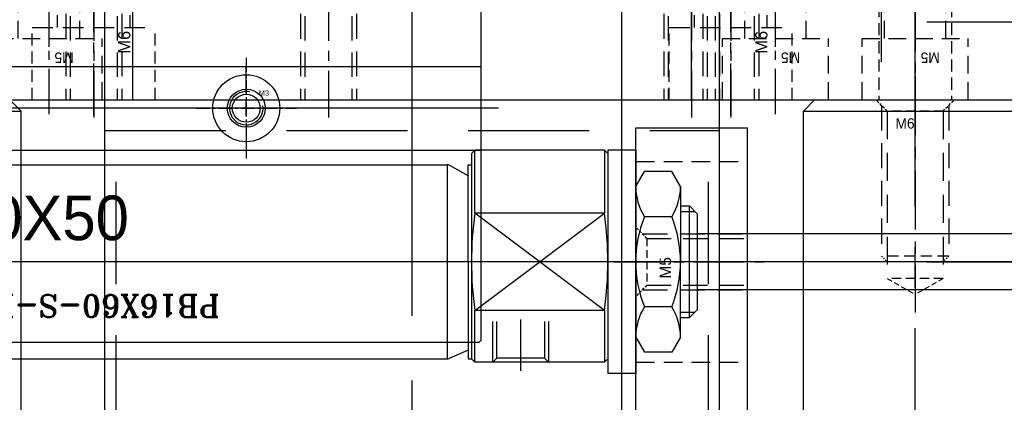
# Model space of a CAD drawing. Header units: millimetres. Extents: x -1657 to 8845, y -11980 to 3013.
# Tile 45 of 256: x 713 to 801, y -1011 to -977. Entities that reach past the tile are written whole.
import ezdxf

# ---------------------------------------------------------------- set-up
doc = ezdxf.new("R2010")
doc.units = ezdxf.units.MM
doc.linetypes.add('CENTER', pattern=[2, 1.25, -0.25, 0.25, -0.25])
doc.linetypes.add('DASHED', pattern=[0.75, 0.5, -0.25])
for name, color, linetype in [('STD', 7, 'Continuous'), ('勾料气缸', 252, 'Continuous'), ('图层102', 123, 'Continuous'), ('图层120', 150, 'Continuous'), ('图层122', 210, 'Continuous'), ('图层134', 230, 'Continuous'), ('图层151', 51, 'Continuous'), ('图层153', 91, 'Continuous'), ('图层172', 21, 'Continuous'), ('裁切线轨', 252, 'Continuous'), ('装SHELL气缸', 252, 'Continuous')]:
    doc.layers.add(name, color=color, linetype=linetype)
doc.styles.add('标注', font='romant.shx')

# ---------------------------------------------------------------- blocks, each defined once
blk = doc.blocks.new('1E283')
at = {"layer": '勾料气缸'}
for p, q in [((0.2, -0.2), (0.2, -41.8)), ((-95.8, -17.25), (0.2, -17.25)), ((-20.8, -19.667), (-20.8, -17.333)), ((-20.8, -21.667), (-20.8, -20.333)), ((-20.8, -22.333), (-20.8, -24.667)), ((-95.8, -24.75), (0.2, -24.75)), ((0, -42), (-95.6, -42)), ((0.2, -41.8), (0, -42))]:
    blk.add_line(p, q, dxfattribs=at)
at = {"layer": '勾料气缸', "ltscale": 4}
blk.add_line((1.775, -21), (-108.534, -21), dxfattribs=at)
at = {"layer": '勾料气缸'}
for radius in [3, 1.7]:
    blk.add_circle((-20.8, -21), radius, dxfattribs=at)
at = {"layer": '勾料气缸', "insert": (-69.357, -28.821), "char_height": 4, "width": 40.97048, "attachment_point": 1}
blk.add_mtext('TYPE:TN10X50', dxfattribs=at)
blk = doc.blocks.new('3C')
at = {"color": 1, "linetype": 'CENTER'}
for p, q in [((0, 4.5), (0, -4.5)), ((-4.5, 0), (4.5, 0))]:
    blk.add_line(p, q, dxfattribs=at)
blk.add_circle((0, 0), 1.25)
at = {"color": 2, "linetype": 'Continuous'}
blk.add_arc((0, 0), 1.5, 77.28966, 8.58276, dxfattribs=at)
blk.add_text('M3', height=0.4838).set_placement((1.112, 1.118))
blk = doc.blocks.new('B7B9')
at = {"layer": 'STD', "color": 1, "linetype": 'CENTER', "ltscale": 27.84}
blk.add_line((8, -14.6), (8, 124.6), dxfattribs=at)
blk = doc.blocks.new('1F247')
at = {"layer": '图层120', "color": 1, "linetype": 'CENTER', "ltscale": 3.238837}
blk.add_line((4.75, -6.762), (4.75, 12.675), dxfattribs=at)
at = {"layer": '图层120', "color": 4, "linetype": 'DASHED', "ltscale": 3.166667}
for p, q in [((2, 0), (2, 9.5)), ((7.5, 0), (7.5, 9.5)), ((0, 0), (9.5, 0)), ((0, -5.5), (0, 0)), ((9.5, -5.5), (9.5, 0))]:
    blk.add_line(p, q, dxfattribs=at)
at = {"layer": '图层120', "ltscale": 3}
blk.add_text('M5', height=0.93, rotation=180, dxfattribs=at).set_placement((6.961, -1.25))
blk = doc.blocks.new('1F232')
at = {"layer": '图层120', "color": 1, "linetype": 'CENTER', "ltscale": 3.238837}
blk.add_line((-4.75, -1.262), (-4.75, 14.607), dxfattribs=at)
at = {"layer": '图层120', "color": 4, "linetype": 'DASHED', "ltscale": 3.166667}
for p, q in [((-7.5, 5.5), (-7.5, 13)), ((-2, 5.5), (-2, 13)), ((-9.5, 0), (-9.5, 5.5)), ((-9.5, 5.5), (0, 5.5)), ((0, 0), (0, 5.5))]:
    blk.add_line(p, q, dxfattribs=at)
at = {"layer": '图层120', "ltscale": 3}
blk.add_text('M5', height=0.93, rotation=180, dxfattribs=at).set_placement((-2.539, 4.25))
blk = doc.blocks.new('1FD9A')
at = {"layer": '图层122', "color": 1, "linetype": 'CENTER', "ltscale": 29.696}
blk.add_line((0, 0), (0, 158.48), dxfattribs=at)
blk = doc.blocks.new('1FDA1')
at = {"layer": '图层122', "color": 1, "linetype": 'CENTER', "ltscale": 29.696}
blk.add_line((0, 0), (0, 158.48), dxfattribs=at)
blk = doc.blocks.new('1FDAF')
at = {"layer": '图层122', "color": 1, "linetype": 'CENTER', "ltscale": 30.16}
blk.add_line((0, 0), (0, 160.8), dxfattribs=at)
blk = doc.blocks.new('1FEEE')
at = {"layer": '图层120', "color": 1, "linetype": 'CENTER', "ltscale": 3.6}
blk.add_line((-2.5, 2.6), (-2.5, -15.976), dxfattribs=at)
at = {"layer": '图层120', "color": 4, "linetype": 'DASHED', "ltscale": 0.471405}
for p, q in [((-4.6, -0.4), (-5.6, 0.6)), ((-0.4, -0.4), (0.6, 0.6))]:
    blk.add_line(p, q, dxfattribs=at)
at = {"layer": '图层120', "color": 4, "linetype": 'DASHED', "ltscale": 4.466667}
for p, q in [((-5, 0), (-5, -14.4)), ((0, 0), (0, -14.4))]:
    blk.add_line(p, q, dxfattribs=at)
at = {"layer": '图层120', "color": 4, "linetype": 'DASHED', "ltscale": 4.333333}
for p, q in [((-4.6, -0.4), (-4.6, -14.4)), ((-0.4, -0.4), (-0.4, -14.4))]:
    blk.add_line(p, q, dxfattribs=at)
at = {"layer": '图层120', "color": 4, "linetype": 'DASHED', "ltscale": 1.4}
blk.add_line((-0.4, -0.4), (-4.6, -0.4), dxfattribs=at)
at = {"layer": '图层120'}
blk.add_text('M5', height=1.0315, dxfattribs=at).set_placement((-3.993, -2.561))
blk = doc.blocks.new('6F')
at = {"color": 4, "linetype": 'DASHED', "ltscale": 0.471405}
for p, q in [((1, 2.5), (0, 3.5)), ((1, -2.5), (0, -3.5))]:
    blk.add_line(p, q, dxfattribs=at)
at = {"color": 4, "linetype": 'DASHED', "ltscale": 4.5}
for p, q in [((0.5, 3), (14, 3)), ((0.5, -3), (14, -3))]:
    blk.add_line(p, q, dxfattribs=at)
at = {"color": 4, "linetype": 'DASHED', "ltscale": 0.235702}
for p, q in [((14, 3), (14.5, 2.5)), ((14, -3), (14.5, -2.5))]:
    blk.add_line(p, q, dxfattribs=at)
at = {"color": 4, "linetype": 'DASHED', "ltscale": 2}
blk.add_line((14, 3), (14, -3), dxfattribs=at)
at = {"color": 4, "linetype": 'DASHED', "ltscale": 1.666667}
for p, q in [((1, 2.5), (1, -2.5)), ((16, 2.5), (16, -2.5))]:
    blk.add_line(p, q, dxfattribs=at)
at = {"color": 4, "linetype": 'DASHED', "ltscale": 5}
for p, q in [((1, 2.5), (16, 2.5)), ((1, -2.5), (16, -2.5))]:
    blk.add_line(p, q, dxfattribs=at)
at = {"color": 4, "linetype": 'DASHED', "ltscale": 0.96225}
for p in [(16, 2.5), (16, -2.5)]:
    blk.add_line(p, (17.443, 0), dxfattribs=at)
at = {"color": 1, "linetype": 'CENTER', "ltscale": 4.23765}
blk.add_line((-2.156, 0), (19.033, 0), dxfattribs=at)
blk.add_text('M6', height=0.9239, rotation=90).set_placement((2.565, -1.765))
blk = doc.blocks.new('21073')
at = {"layer": '图层134', "color": 1, "linetype": 'CENTER', "ltscale": 14.55568}
blk.add_line((10, -6.0192), (10, 66.7592), dxfattribs=at)
at = {"layer": '图层134', "ltscale": 5}
for p, q in [((1, 61.74), (0, 60.74)), ((1, 61.74), (19, 61.74)), ((19, 61.74), (20, 60.74)), ((0, 0), (0, 60.74)), ((0, 60.74), (20, 60.74)), ((20, 0), (20, 60.74)), ((0, 0), (20, 0)), ((1, -1), (0, 0)), ((19, -1), (20, 0)), ((1, -1), (19, -1))]:
    blk.add_line(p, q, dxfattribs=at)
for p, rotation in [((10, 61.74), 270), ((10, -1), 90)]:
    blk.add_blockref('6F', p, dxfattribs=dict(at, rotation=rotation))
blk = doc.blocks.new('210A1')
at = {"layer": '图层120', "color": 1, "linetype": 'CENTER', "ltscale": 3.728372}
blk.add_line((3.25, 7.894), (3.25, -10.61), dxfattribs=at)
at = {"layer": '图层120', "color": 4, "linetype": 'DASHED', "ltscale": 2.166667}
for p, q in [((-2.25, 6.5), (-2.25, 0)), ((8.75, 6.5), (8.75, 0)), ((0, 0), (0, -8.5)), ((6.5, 0), (6.5, -8.5))]:
    blk.add_line(p, q, dxfattribs=at)
at = {"layer": '图层120', "color": 4, "linetype": 'DASHED', "ltscale": 3.666667}
blk.add_line((8.75, 0), (-2.25, 0), dxfattribs=at)
at = {"layer": '图层120', "ltscale": 4}
blk.add_text('M6', height=1.0943, rotation=270, dxfattribs=at).set_placement((-0.029, 2.345))
blk = doc.blocks.new('21112')
at = {"layer": '图层120', "color": 1, "linetype": 'CENTER', "ltscale": 3.728372}
blk.add_line((-3.25, -7.894), (-3.25, 8.61), dxfattribs=at)
at = {"layer": '图层120', "color": 4, "linetype": 'DASHED', "ltscale": 2.166667}
for p, q in [((-6.5, 0), (-6.5, 6.5)), ((0, 0), (0, 6.5)), ((-8.75, -6.5), (-8.75, 0)), ((2.25, -6.5), (2.25, 0))]:
    blk.add_line(p, q, dxfattribs=at)
at = {"layer": '图层120', "color": 4, "linetype": 'DASHED', "ltscale": 3.666667}
blk.add_line((-8.75, 0), (2.25, 0), dxfattribs=at)
at = {"layer": '图层120', "ltscale": 4}
blk.add_text('M6', height=1.0943, rotation=90, dxfattribs=at).set_placement((0.029, -2.345))
blk = doc.blocks.new('21935')
at = {"layer": '图层120', "color": 1, "linetype": 'CENTER', "ltscale": 3.6}
blk.add_line((-2.5, 2.6), (-2.5, -15.976), dxfattribs=at)
at = {"layer": '图层120', "color": 4, "linetype": 'DASHED', "ltscale": 0.471405}
for p, q in [((-4.6, -0.4), (-5.6, 0.6)), ((-0.4, -0.4), (0.6, 0.6))]:
    blk.add_line(p, q, dxfattribs=at)
at = {"layer": '图层120', "color": 4, "linetype": 'DASHED', "ltscale": 4.466667}
for p, q in [((-5, 0), (-5, -14.4)), ((0, 0), (0, -14.4))]:
    blk.add_line(p, q, dxfattribs=at)
at = {"layer": '图层120', "color": 4, "linetype": 'DASHED', "ltscale": 4.333333}
for p, q in [((-4.6, -0.4), (-4.6, -14.4)), ((-0.4, -0.4), (-0.4, -14.4))]:
    blk.add_line(p, q, dxfattribs=at)
at = {"layer": '图层120', "color": 4, "linetype": 'DASHED', "ltscale": 1.4}
blk.add_line((-0.4, -0.4), (-4.6, -0.4), dxfattribs=at)
at = {"layer": '图层120'}
blk.add_text('M5', height=1.0315, dxfattribs=at).set_placement((-3.993, -2.561))
blk = doc.blocks.new('41DB8')
at = {"layer": '裁切线轨', "color": 1, "linetype": 'CENTER', "ltscale": 22.04}
blk.add_line((0, -88.424), (0, 21.776), dxfattribs=at)
blk = doc.blocks.new('230A9')
at = {"layer": '图层153', "color": 4, "linetype": 'DASHED', "ltscale": 0.471405}
for p, q in [((0, 0), (-1, 1)), ((0, -4.2), (-1, -5.2))]:
    blk.add_line(p, q, dxfattribs=at)
at = {"layer": '图层153', "color": 4, "linetype": 'DASHED', "ltscale": 4.466667}
for p, q in [((-0.4, 0.4), (9, 0.4)), ((-0.4, -4.6), (9, -4.6))]:
    blk.add_line(p, q, dxfattribs=at)
at = {"layer": '图层153', "color": 4, "linetype": 'DASHED', "ltscale": 1.4}
blk.add_line((0, 0), (0, -4.2), dxfattribs=at)
at = {"layer": '图层153', "color": 4, "linetype": 'DASHED', "ltscale": 4.333333}
for p, q in [((0, 0), (9, 0)), ((0, -4.2), (9, -4.2))]:
    blk.add_line(p, q, dxfattribs=at)
at = {"layer": '图层153', "color": 1, "linetype": 'CENTER', "ltscale": 3.6}
blk.add_line((-3, -2.1), (10.576, -2.1), dxfattribs=at)
at = {"layer": '图层153'}
blk.add_text('M5', height=1.0315, rotation=90, dxfattribs=at).set_placement((2.161, -3.593))
blk = doc.blocks.new('630B5')
at = {"layer": '装SHELL气缸'}
for p, q in [((-11.9, 0), (-12.2, -0.3)), ((-11.9, -5.641), (-11.9, 0)), ((-0.3, 0), (-11.9, 0)), ((-0.3, 0), (-0.3, -5.641)), ((-0.3, 0), (0, -0.3)), ((0, 0), (0, -20)), ((2.5, 0), (0, 0)), ((2.5, 0), (2.5, -20)), ((-12.2, -0.3), (-12.2, -18.7)), ((0, -0.3), (0, -10)), ((-96.604, -1.3), (-14.396, -1.3)), ((-14.365, -1.302), (-14.365, -18.699)), ((-12.5, -2.301), (-14.149, -1.365)), ((-12.5, -10), (-12.5, -1.301)), ((-12.5, -1.301), (-12.2, -1.301)), ((2.5, -3.25), (3.27, -1.917)), ((5.73, -1.917), (3.27, -1.917)), ((6.5, -3.25), (5.73, -1.917)), ((2.5, -3.25), (2.5, -10)), ((6.5, -3.25), (6.5, -10)), ((6.5, -5), (7.3, -5)), ((7.3, -15), (7.3, -5)), ((8, -5.7), (7.3, -5)), ((-0.3, -5.641), (-11.9, -5.641)), ((-0.3, -14.359), (-11.9, -5.641)), ((-11.9, -14.359), (-0.3, -5.641)), ((5.73, -5.959), (3.27, -5.959)), ((6.5, -5.5), (7.8, -5.5)), ((8, -5.7), (8, -10)), ((65.662, -7.5), (8, -7.5)), ((84.052, -10), (-109.052, -10)), ((-12.5, -10), (-12.5, -18.701)), ((0, -10), (0, -18.7)), ((2.5, -16.75), (2.5, -10)), ((6.5, -16.75), (6.5, -10)), ((8, -10), (8, -14.3)), ((65.662, -12.5), (8, -12.5)), ((5.73, -14.041), (3.27, -14.041)), ((-11.9, -19), (-11.9, -14.359)), ((-0.3, -14.359), (-11.9, -14.359)), ((-0.3, -14.359), (-0.3, -19)), ((6.5, -14.5), (7.8, -14.5)), ((7.3, -15), (8, -14.3)), ((-10.3, -19), (-10.3, -15.36)), ((-9.925, -18.625), (-9.925, -15.36)), ((-7.8, -15.172), (-7.8, -19.775)), ((-5.675, -15.36), (-5.675, -18.625)), ((-5.3, -15.36), (-5.3, -19)), ((6.5, -15), (7.3, -15)), ((2.5, -16.75), (3.27, -18.083)), ((6.5, -16.75), (5.73, -18.083)), ((-12.5, -17.901), (-14.198, -18.657)), ((5.73, -18.083), (3.27, -18.083)), ((-96.6, -18.7), (-14.377, -18.7)), ((-12.5, -18.701), (-12.2, -18.701)), ((-12.2, -18.7), (-11.9, -19)), ((-0.3, -19), (-11.9, -19)), ((-10.3, -19), (-9.925, -18.625)), ((-5.675, -18.625), (-9.925, -18.625)), ((-5.3, -19), (-5.675, -18.625)), ((-0.3, -19), (0, -18.7)), ((2.5, -20), (0, -20))]:
    blk.add_line(p, q, dxfattribs=at)
for centre, radius, start, end in [((-14.396, -1.8), 0.5, 60.43627, 90), ((7.633, -3.255), 5.133, 179.94206, 211.77974), ((1.367, -3.255), 5.133, 328.22026, 0.05794), ((19.617, -10), 31.817, 172.12569, 187.87431), ((-31.839, -10), 31.838, 352.13111, 7.86889), ((13.497, -10), 10.997, 158.43819, 201.56181), ((-4.497, -10), 10.997, 338.43819, 21.56181), ((7.633, -16.745), 5.133, 148.22026, 180.05794), ((1.367, -16.745), 5.133, 359.94206, 31.77974), ((-14.401, -18.201), 0.5, 270, 294.02324)]:
    blk.add_arc(centre, radius, start, end, dxfattribs=at)
at = {"layer": '装SHELL气缸', "insert": (-34.72, -14.952), "char_height": 2, "width": 39.13333, "attachment_point": 1, "rotation": 180, "style": '标注'}
blk.add_mtext('{\\C5;PB16X60-S-R-FA}', dxfattribs=at)

msp = doc.modelspace()

# ---------------------------------------------------------------- linework, layer by layer
at = {"layer": '图层102', "ltscale": 1.625}
msp.add_line((766.5098, -1041.6622), (766.5098, -956.6622), dxfattribs=at)
at = {"layer": '图层120', "color": 1, "linetype": 'CENTER', "ltscale": 3.48}
msp.add_line((747.7598, -985.1222), (747.7598, -967.7222), dxfattribs=at)
at = {"layer": '图层120', "ltscale": 5}
for p, q in [((722.7598, -983.9222), (722.7598, -968.9222)), ((772.7598, -983.9222), (772.7598, -968.9222))]:
    msp.add_line(p, q, dxfattribs=at)
at = {"layer": '图层120', "color": 4, "linetype": 'DASHED', "ltscale": 5}
msp.add_line((772.7598, -983.9222), (772.7598, -968.9222), dxfattribs=at)
at = {"layer": '图层120'}
msp.add_line((667.7598, -983.9222), (802.7598, -983.9222), dxfattribs=at)
at = {"layer": '图层151', "color": 1, "linetype": 'CENTER', "ltscale": 25.984}
for p, q in [((793.7998, -976.9222), (923.7198, -976.9222)), ((793.7998, -998.4222), (923.7198, -998.4222))]:
    msp.add_line(p, q, dxfattribs=at)
at = {"layer": '图层153', "ltscale": 3}
for p, q in [((767.7596, -1041.6622), (767.7596, -986.4222)), ((767.7596, -986.4222), (777.7596, -986.4222)), ((777.7596, -1029.6622), (777.7596, -986.4222))]:
    msp.add_line(p, q, dxfattribs=at)
at = {"layer": '图层153', "color": 4, "linetype": 'DASHED', "ltscale": 3.333333}
for p, q in [((767.7596, -989.4222), (777.7596, -989.4222)), ((767.7596, -1007.4222), (777.7596, -1007.4222))]:
    msp.add_line(p, q, dxfattribs=at)
at = {"layer": '图层172', "color": 1, "linetype": 'CENTER', "ltscale": 23.2}
msp.add_line((747.7598, -1049.6622), (747.7598, -953.6622), dxfattribs=at)
at = {"layer": '图层172', "ltscale": 2.125}
for p, q in [((720.2598, -1041.6622), (720.2598, -961.6622)), ((775.2598, -1041.6622), (775.2598, -961.6622))]:
    msp.add_line(p, q, dxfattribs=at)
at = {"layer": '图层172', "color": 4, "linetype": 'DASHED', "ltscale": 21.666667}
msp.add_line((720.2598, -986.6622), (775.2598, -986.6622), dxfattribs=at)
at = {"layer": '图层172', "color": 4, "linetype": 'DASHED', "ltscale": 18.333333}
for p, q in [((721.2598, -1041.6622), (721.2598, -986.6622)), ((774.2598, -1041.6622), (774.2598, -986.6622))]:
    msp.add_line(p, q, dxfattribs=at)

# ---------------------------------------------------------------- block references
at = {"layer": 'STD', "ltscale": 4}
msp.add_blockref('B7B9', (781.7598, -965.9222), dxfattribs=at)
at = {"layer": '勾料气缸', "ltscale": 1.625}
msp.add_blockref('1E283', (753.7098, -963.6622), dxfattribs=at)
at = {"layer": '图层102', "ltscale": 0.875}
msp.add_blockref('3C', (732.9098, -984.6622), dxfattribs=at)
at = {"layer": '图层120', "ltscale": 3.75}
for name, p in [('1F247', (710.5098, -978.4222)), ('1F247', (775.5098, -978.4222)), ('1F232', (797.5098, -983.9222))]:
    msp.add_blockref(name, p, dxfattribs=at)
at = {"layer": '图层120', "ltscale": 3}
for p in [(721.7598, -969.5222), (778.7598, -969.5222)]:
    msp.add_blockref('1FEEE', p, dxfattribs=at)
at = {"layer": '图层120', "ltscale": 5}
for name, p in [('21935', (742.7598, -969.5222)), ('21935', (775.2598, -969.5222)), ('210A1', (789.5098, -975.4222)), ('21112', (722.5098, -977.4222)), ('21112', (779.5098, -977.4222))]:
    msp.add_blockref(name, p, dxfattribs=at)
at = {"layer": '图层122', "ltscale": 11.25}
for name, p in [('1FD9A', (715.2598, -979.1622)), ('1FDA1', (780.2598, -979.1622)), ('1FDAF', (792.7598, -981.3222))]:
    msp.add_blockref(name, p, dxfattribs=at)
at = {"layer": '图层134', "ltscale": 5}
for p in [(692.7598, -1045.6622), (782.7598, -1045.6622)]:
    msp.add_blockref('21073', p, dxfattribs=at)
at = {"layer": '图层153', "ltscale": 3}
msp.add_blockref('230A9', (768.7596, -996.3222), dxfattribs=at)
at = {"layer": '裁切线轨', "ltscale": 2.138047, "rotation": 270}
msp.add_blockref('41DB8', (888.5838, -998.4222), dxfattribs=at)
at = {"layer": '装SHELL气缸'}
msp.add_blockref('630B5', (765.2596, -988.4222), dxfattribs=at)

doc.saveas('drawing.dxf')
